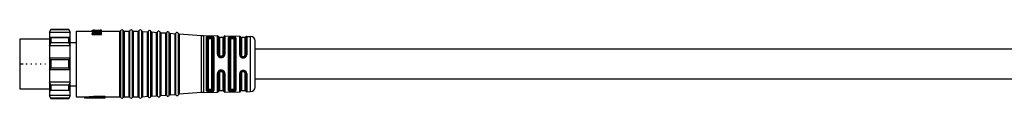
# Model space of a CAD drawing. Header units: millimetres. Extents: x -719 to 2929, y 432 to 794.
# Tile 2 of 15: x -523 to -309, y 439 to 454. Entities that reach past the tile are written whole.
import ezdxf

# ---------------------------------------------------------------- set-up
doc = ezdxf.new("R2010")
doc.units = ezdxf.units.MM

# ---------------------------------------------------------------- blocks, each defined once
blk = doc.blocks.new('Drawing View3')
at = {"color": 7, "linetype": 'Continuous', "lineweight": 25}
for p, q in [((-44.5, 10.75), (-44.8, 10.25)), ((-40.6, 10.75), (-44.5, 10.75)), ((-44.5, 10.75), (-44.5, 10.69)), ((-40.3, 10.25), (-40.6, 10.75)), ((-40.6, 10.69), (-40.6, 10.75)), ((-44.8, 8.65), (-51.3, 8.65)), ((-51.3, 8.65), (-51.3, 3.25)), ((-44.8, 10.14), (-44.5, 10.69)), ((-44.8, 10.25), (-44.8, 10.14)), ((-40.3, 10.14), (-44.8, 10.14)), ((-44.8, 10.14), (-44.8, 9)), ((-44.5, 8.99), (-44.8, 9)), ((-44.8, 9), (-44.8, 7.24)), ((-40.3, 9), (-44.8, 9)), ((-40.6, 10.69), (-44.5, 10.69)), ((-44.5, 8.99), (-44.5, 8.55)), ((-40.6, 8.99), (-44.5, 8.99)), ((-40.6, 10.69), (-40.3, 10.14)), ((-40.3, 9), (-40.6, 8.99)), ((-40.6, 8.55), (-40.6, 8.99)), ((-40.3, 10.14), (-40.3, 10.25)), ((-40.3, 9), (-40.3, 10.14)), ((-40.3, 7.24), (-40.3, 9)), ((-39, 10.4), (-39, -3.9)), ((-39, 10.4), (-35.5, 10.4)), ((-35.5, 10.6), (-33.5, 10.6)), ((-35.5, 10.6), (-35.5, 10.58)), ((-35.5, 10.52), (-35.5, 10.58)), ((-35.5, 10.52), (-35.5, 10.45)), ((-35.5, 10.52), (-33.5, 10.52)), ((-35.5, 10.25), (-35.5, 10.45)), ((-35.5, 10.08), (-35.5, 9.91)), ((-33.5, 9.91), (-35.5, 9.91)), ((-35.5, 9.69), (-35.5, 9.91)), ((-35.5, 9.69), (-33.5, 9.69)), ((-35.2, 10.6), (-35.2, 10.6)), ((-35.2, 10.52), (-35.2, 10.56)), ((-34.86, 10.56), (-35.2, 10.56)), ((-33.5, 10.58), (-35.16, 10.58)), ((-33.5, 10.47), (-35.07, 10.47)), ((-35.07, 10.02), (-33.5, 10.02)), ((-35.03, 10.6), (-35.03, 10.6)), ((-34.86, 10.52), (-34.86, 10.56)), ((-33.71, 10.6), (-33.76, 10.6)), ((-33.5, 10.6), (-33.71, 10.6)), ((-33.71, 10.6), (-33.71, 10.6)), ((-33.55, 10.02), (-33.5, 10.03)), ((-33.5, 10.58), (-33.5, 10.6)), ((-33.5, 10.6), (-33.5, 10.6)), ((-33.5, 10.52), (-33.5, 10.58)), ((-33.5, 10.47), (-33.5, 10.52)), ((-33.5, 10.34), (-33.5, 10.47)), ((-33.5, 10.4), (-29.46, 10.4)), ((-33.5, 10.24), (-33.5, 10.34)), ((-33.5, 10.03), (-33.5, 10.24)), ((-33.5, 9.91), (-33.5, 10.02)), ((-33.5, 9.69), (-33.5, 9.91)), ((-29.46, -3.9), (-29.46, 10.4)), ((-29.27, -4.02), (-29.27, 10.52)), ((-28.73, -4.02), (-28.73, 10.52)), ((-28.54, 10.4), (-28.54, -3.9)), ((-28.54, 10.4), (-27.46, 10.4)), ((-27.46, -3.9), (-27.46, 10.4)), ((-27.27, -4.02), (-27.27, 10.52)), ((-26.73, -4.02), (-26.73, 10.52)), ((-26.54, 10.4), (-26.54, -3.9)), ((-26.54, 10.4), (-25.46, 10.4)), ((-25.46, -3.9), (-25.46, 10.4)), ((-25.27, -4.02), (-25.27, 10.52)), ((-24.72, -4), (-24.72, 10.5)), ((-24.54, 10.37), (-24.54, -3.87)), ((-24.54, 10.37), (-23.46, 10.29)), ((-23.46, -3.79), (-23.46, 10.29)), ((-23.27, -3.9), (-23.27, 10.4)), ((-22.72, -3.86), (-22.72, 10.36)), ((-22.54, 10.23), (-22.54, -3.72)), ((-22.54, 10.23), (-21.46, 10.15)), ((-21.46, -3.65), (-21.46, 10.15)), ((-21.27, -3.75), (-21.27, 10.25)), ((-20.72, -3.71), (-20.72, 10.22)), ((-20.54, 10.08), (-20.54, -3.58)), ((-20.54, 10.08), (-19.46, 10.01)), ((-19.46, -3.5), (-19.46, 10.01)), ((-19.27, -3.61), (-19.27, 10.11)), ((-18.72, -3.57), (-18.72, 10.07)), ((-18.54, 9.94), (-18.54, -3.44)), ((-18.54, 9.94), (-17.46, 9.86)), ((-17.46, -3.36), (-17.46, 9.86)), ((-17.27, -3.47), (-17.27, 9.97)), ((-16.72, -3.43), (-16.72, 9.93)), ((-16.54, 9.8), (-16.54, -3.3)), ((-16.54, 9.8), (-11.72, 9.45)), ((-11.72, -2.95), (-11.72, 9.45)), ((-11.28, 9.44), (-11.28, -2.93)), ((-11.28, 9.44), (-8.19, 9.38)), ((-10.58, 9.12), (-10.6, 9.07)), ((-10.6, -2.57), (-10.6, 9.07)), ((-10.4, 8.89), (-10.39, 8.93)), ((-10.4, 8.89), (-10.4, -2.39)), ((-10.2, 8.72), (-10.2, -2.22)), ((-9.9, 9), (-9.9, 9.07)), ((-9.7, 9.07), (-9.9, 9.07)), ((-9.9, 9), (-9.7, 9)), ((-9.9, 8.81), (-9.7, 8.81)), ((-9.7, 9.07), (-9.7, 9)), ((-9.4, -2.22), (-9.4, 8.72)), ((-9.2, -2.38), (-9.2, 8.88)), ((-9, 9.05), (-9, -2.55)), ((-8.19, 5.37), (-8.19, 9.38)), ((-8, 5.31), (-8, 9.22)), ((-7, 9.05), (-7.8, 9.05)), ((-7.8, 9.05), (-7.8, 5.25)), ((-7, 5.25), (-7, 9.05)), ((-6.81, 9.2), (-6.81, 5.31)), ((-6.61, 9.36), (-6.61, 5.36)), ((-6.61, 9.36), (-3.37, 9.31)), ((-5.78, -2.5), (-5.78, 9)), ((-5.59, 8.86), (-5.59, -2.36)), ((-5.4, 8.72), (-5.4, -2.22)), ((-4.9, 9.18), (-5.1, 9.18)), ((-4.9, 8.99), (-5.1, 9)), ((-5.1, 8.81), (-4.9, 8.81)), ((-4.6, -2.22), (-4.6, 8.72)), ((-4.41, -2.35), (-4.41, 8.85)), ((-4.22, 8.97), (-4.22, -2.47)), ((-3.37, 5.27), (-3.37, 9.31)), ((-3.19, 5.23), (-3.19, 9.18)), ((-2.2, 9.05), (-3, 9.05)), ((-3, 9.05), (-3, 5.18)), ((-2.2, 5.18), (-2.2, 9.05)), ((-2.02, 9.17), (-2.02, 5.22)), ((-1.83, 9.28), (-1.83, 5.26)), ((-1.83, 9.28), (-0.98, 9.27)), ((-0.98, 9.26), (-0.98, 9.27)), ((-0.98, -2.77), (-0.98, 9.26)), ((-44.8, 7.24), (-44.5, 7.86)), ((-40.3, 7.24), (-44.8, 7.24)), ((-44.8, 7.24), (-44.8, 4.5)), ((-44.5, 8.55), (-44.5, 7.86)), ((-40.6, 7.86), (-44.5, 7.86)), ((-40.6, 7.86), (-40.6, 8.55)), ((-40.6, 7.86), (-40.3, 7.24)), ((-40.3, 7.97), (-39, 7.97)), ((-40.3, 4.5), (-40.3, 7.24)), ((0, -1.77), (0, 8.27)), ((212.95, 6.5), (0, 6.5)), ((-44.8, 4.5), (-44.8, 3.25)), ((-44.5, 4.18), (-44.8, 4.5)), ((-40.3, 4.5), (-44.8, 4.5)), ((-40.3, 4.5), (-40.6, 4.18)), ((-40.3, 3.25), (-40.3, 4.5)), ((-7.93, 5.05), (-7.95, 5.11)), ((-7.91, 5.04), (-7.93, 5.05)), ((-7.3, 4.96), (-7.5, 4.96)), ((-7.5, 4.82), (-7.3, 4.82)), ((-6.99, 4.93), (-6.96, 4.95)), ((-6.97, 4.94), (-6.98, 4.94)), ((-6.9, 5.02), (-6.97, 4.93)), ((-2.7, 4.75), (-2.7, 4.89)), ((-2.7, 4.89), (-2.5, 4.89)), ((-2.7, 4.75), (-2.5, 4.75)), ((-2.7, 4.6), (-2.5, 4.6)), ((-2.5, 4.75), (-2.5, 4.89)), ((-51.3, 3.25), (-51.3, -2.15)), ((-50.54, 3.25), (-51.3, 3.25)), ((-49.65, 3.25), (-49.95, 3.25)), ((-48.65, 3.25), (-48.84, 3.25)), ((-47.65, 3.25), (-47.84, 3.25)), ((-46.65, 3.25), (-46.84, 3.25)), ((-45.65, 3.25), (-45.84, 3.25)), ((-44.8, 3.25), (-44.8, 2)), ((-44.8, 2), (-44.5, 2.32)), ((-44.5, 4.18), (-44.5, 3.25)), ((-40.6, 4.18), (-44.5, 4.18)), ((-44.5, 3.25), (-44.5, 2.32)), ((-40.6, 2.32), (-44.5, 2.32)), ((-40.6, 3.25), (-40.6, 4.18)), ((-40.6, 2.32), (-40.6, 3.25)), ((-40.6, 2.32), (-40.3, 2)), ((-40.3, 2), (-40.3, 3.25)), ((-40.3, 2), (-44.8, 2)), ((-44.8, 2), (-44.8, -0.74)), ((-40.3, -0.74), (-40.3, 2)), ((-8.19, -2.88), (-8.19, 1.21)), ((-8, -2.72), (-8, 1.26)), ((-7.95, 1.47), (-7.92, 1.54)), ((-7.9, 1.55), (-7.92, 1.54)), ((-7.82, 1.63), (-7.86, 1.6)), ((-7.8, 1.32), (-7.8, -2.55)), ((-7.3, 1.75), (-7.5, 1.75)), ((-7.5, 1.61), (-7.3, 1.61)), ((-7.01, 1.66), (-6.99, 1.66)), ((-7.01, 1.66), (-6.98, 1.63)), ((-7, -2.55), (-7, 1.32)), ((-6.99, 1.66), (-6.91, 1.57)), ((-6.81, 1.27), (-6.81, -2.7)), ((-6.61, 1.21), (-6.61, -2.86)), ((-3.37, -2.81), (-3.37, 1.16)), ((-3.19, -2.68), (-3.19, 1.2)), ((-3, 1.25), (-3, -2.55)), ((-2.5, 1.83), (-2.7, 1.83)), ((-2.5, 1.68), (-2.7, 1.68)), ((-2.7, 1.68), (-2.7, 1.54)), ((-2.5, 1.54), (-2.7, 1.54)), ((-2.5, 1.68), (-2.5, 1.54)), ((-2.2, -2.55), (-2.2, 1.25)), ((-2.02, 1.21), (-2.02, -2.66)), ((-1.83, 1.17), (-1.83, -2.78)), ((0, 0), (212.95, 0)), ((-40.3, -0.74), (-44.8, -0.74)), ((-44.5, -1.36), (-44.8, -0.74)), ((-44.8, -0.74), (-44.8, -2.5)), ((-40.6, -1.36), (-44.5, -1.36)), ((-44.5, -1.36), (-44.5, -2.05)), ((-44.5, -2.05), (-44.5, -2.49)), ((-40.3, -0.74), (-40.6, -1.36)), ((-40.6, -2.05), (-40.6, -1.36)), ((-40.6, -2.49), (-40.6, -2.05)), ((-40.3, -2.5), (-40.3, -0.74)), ((-40.3, -1.48), (-39, -1.48)), ((-51.3, -2.15), (-44.8, -2.15)), ((-44.8, -2.5), (-44.5, -2.49)), ((-40.3, -2.5), (-44.8, -2.5)), ((-44.8, -2.5), (-44.8, -3.64)), ((-40.3, -3.64), (-44.8, -3.64)), ((-44.5, -4.19), (-44.8, -3.64)), ((-44.8, -3.64), (-44.8, -3.75)), ((-44.8, -3.75), (-44.5, -4.25)), ((-40.6, -2.49), (-44.5, -2.49)), ((-40.6, -4.19), (-44.5, -4.19)), ((-44.5, -4.19), (-44.5, -4.25)), ((-44.5, -4.25), (-40.6, -4.25)), ((-40.6, -2.49), (-40.3, -2.5)), ((-40.3, -3.64), (-40.6, -4.19)), ((-40.6, -4.25), (-40.3, -3.75)), ((-40.6, -4.25), (-40.6, -4.19)), ((-40.3, -3.64), (-40.3, -2.5)), ((-40.3, -3.75), (-40.3, -3.64)), ((-39, -3.9), (-37.2, -3.9)), ((-37.2, -3.9), (-35.2, -3.74)), ((-37.2, -3.9), (-37.2, -4.1)), ((-37.2, -4.1), (-35.2, -3.95)), ((-37.2, -4.1), (-32.7, -4.1)), ((-35.2, -3.74), (-35.2, -3.95)), ((-32.7, -3.84), (-35.2, -3.84)), ((-35.2, -4.04), (-35.2, -3.95)), ((-35.2, -4.04), (-32.7, -4.04)), ((-32.7, -3.84), (-32.7, -4.04)), ((-32.7, -3.9), (-31.07, -3.9)), ((-32.7, -4.1), (-32.7, -4.04)), ((-31.07, -3.9), (-30.84, -3.9)), ((-30.84, -3.9), (-29.46, -3.9)), ((-29.46, -3.9), (-29.46, -3.9)), ((-28.73, -4.02), (-28.73, -4.02)), ((-28.54, -3.9), (-28.54, -3.9)), ((-28.54, -3.9), (-27.46, -3.9)), ((-27.46, -3.9), (-27.46, -3.9)), ((-26.73, -4.02), (-26.73, -4.02)), ((-26.54, -3.9), (-26.54, -3.9)), ((-26.54, -3.9), (-25.46, -3.9)), ((-25.46, -3.9), (-25.46, -3.9)), ((-24.72, -4), (-24.72, -4)), ((-24.54, -3.87), (-23.46, -3.79)), ((-24.54, -3.87), (-24.54, -3.87)), ((-23.46, -3.79), (-23.46, -3.79)), ((-22.72, -3.86), (-22.72, -3.86)), ((-22.54, -3.73), (-21.46, -3.65)), ((-22.54, -3.72), (-22.54, -3.73)), ((-21.46, -3.65), (-21.46, -3.65)), ((-20.72, -3.72), (-20.72, -3.71)), ((-20.54, -3.58), (-19.46, -3.51)), ((-20.54, -3.58), (-20.54, -3.58)), ((-19.46, -3.51), (-19.46, -3.5)), ((-18.72, -3.57), (-18.72, -3.57)), ((-18.54, -3.44), (-17.46, -3.36)), ((-18.54, -3.44), (-18.54, -3.44)), ((-17.46, -3.36), (-17.46, -3.36)), ((-16.72, -3.43), (-16.72, -3.43)), ((-11.72, -2.95), (-16.54, -3.3)), ((-16.54, -3.3), (-16.54, -3.3)), ((-11.72, -2.95), (-11.72, -2.95)), ((-11.28, -2.94), (-8.19, -2.88)), ((-11.28, -2.93), (-11.28, -2.94)), ((-10.6, -2.57), (-10.58, -2.62)), ((-10.39, -2.43), (-10.4, -2.39)), ((-9.7, -2.31), (-9.9, -2.31)), ((-9.9, -2.57), (-9.9, -2.5)), ((-9.7, -2.5), (-9.9, -2.5)), ((-9.9, -2.57), (-9.7, -2.57)), ((-9.7, -2.5), (-9.7, -2.57)), ((-7.8, -2.55), (-7, -2.55)), ((-6.61, -2.86), (-3.37, -2.81)), ((-6.61, -2.86), (-6.61, -2.86)), ((-4.9, -2.31), (-5.1, -2.31)), ((-5.1, -2.5), (-4.9, -2.49)), ((-5.1, -2.68), (-4.9, -2.68)), ((-3, -2.55), (-2.2, -2.55)), ((-2.02, -2.66), (-2.02, -2.67)), ((-1.83, -2.78), (-0.98, -2.77)), ((-1.83, -2.78), (-1.83, -2.78))]:
    blk.add_line(p, q, dxfattribs=at)
at = {"color": 7, "linetype": 'Continuous', "lineweight": 25, "flags": 128}
for points in [[(-9.7, 9.26), (-9.81, 9.26), (-9.9, 9.26)], [(-7.5, 4.67), (-7.38, 4.67), (-7.3, 4.67)], [(-7.3, 1.91), (-7.41, 1.91), (-7.5, 1.91)], [(-9.9, -2.76), (-9.78, -2.76), (-9.7, -2.76)]]:
    blk.add_lwpolyline(points, dxfattribs=at)
at = {"color": 7, "linetype": 'Continuous', "lineweight": 25}
for centre, radius, start, end in [((-29.46, 10.6), 0.2, 270, 336.4218), ((-29, 10.4), 0.3, 90, 156.4218), ((-29, 10.4), 0.3, 23.5782, 90), ((-28.54, 10.6), 0.2, 203.5782, 270), ((-27.46, 10.6), 0.2, 270, 336.4218), ((-27, 10.4), 0.3, 90, 156.4218), ((-27, 10.4), 0.3, 23.5782, 90), ((-26.54, 10.6), 0.2, 203.5782, 270), ((-25.46, 10.6), 0.2, 270, 336.4218), ((-25, 10.4), 0.3, 90, 156.4218), ((-25, 10.4), 0.3, 19.5063, 90), ((-24.53, 10.57), 0.2, 199.5063, 265.9282), ((-23.44, 10.49), 0.2, 265.9282, 270), ((-23.44, 10.49), 0.2, 270, 332.35), ((-23, 10.26), 0.3, 90, 152.35), ((-23, 10.26), 0.3, 19.5063, 90), ((-22.53, 10.42), 0.2, 199.5063, 265.9282), ((-21.44, 10.35), 0.2, 265.9282, 270), ((-21.44, 10.35), 0.2, 270, 332.35), ((-21, 10.12), 0.3, 90, 152.35), ((-21, 10.12), 0.3, 19.5063, 90), ((-20.53, 10.28), 0.2, 199.5063, 265.9282), ((-19.44, 10.2), 0.2, 265.9282, 270), ((-19.44, 10.2), 0.2, 270, 332.35), ((-19, 9.97), 0.3, 90, 152.35), ((-19, 9.97), 0.3, 19.5063, 90), ((-18.53, 10.14), 0.2, 199.5063, 265.9282), ((-17.44, 10.06), 0.2, 265.9282, 270), ((-17.44, 10.06), 0.2, 270, 332.35), ((-17, 9.83), 0.3, 90, 152.35), ((-17, 9.83), 0.3, 19.5063, 90), ((-16.53, 10), 0.2, 199.5063, 265.9282), ((-11.15, 17.43), 8, 265.9282, 269.0586), ((-8.19, 9.18), 0.2, 9.4055, 89.0586), ((-7.8, 9.25), 0.2, 189.4055, 270), ((-7, 9.25), 0.2, 270, 346.7915), ((-6.61, 9.16), 0.2, 89.0586, 166.7915), ((-3.37, 9.11), 0.2, 21.1924, 89.0586), ((-3, 9.25), 0.2, 201.1924, 270), ((-2.2, 9.25), 0.2, 270, 334.8768), ((-1.84, 9.08), 0.2, 89.0586, 154.8768), ((-1, 8.27), 1, 0, 89.0586), ((-1, -1.77), 1, 270.9414, 0), ((-29.46, -4.1), 0.2, 23.5782, 90), ((-29, -3.9), 0.3, 203.5782, 270), ((-29, -3.9), 0.3, 270, 336.4218), ((-28.54, -4.1), 0.2, 90, 156.4218), ((-27.46, -4.1), 0.2, 23.5782, 90), ((-27, -3.9), 0.3, 203.5782, 270), ((-27, -3.9), 0.3, 270, 336.4218), ((-26.54, -4.1), 0.2, 90, 156.4218), ((-25.46, -4.1), 0.2, 23.5782, 90), ((-25, -3.9), 0.3, 203.5782, 270), ((-25, -3.9), 0.3, 270, 340.4937), ((-24.53, -4.07), 0.2, 94.0718, 160.4937), ((-23.44, -3.99), 0.2, 90, 94.0718), ((-23.44, -3.99), 0.2, 27.65, 90), ((-23, -3.76), 0.3, 207.65, 270), ((-23, -3.76), 0.3, 270, 340.4937), ((-22.53, -3.92), 0.2, 94.0718, 160.4937), ((-21.44, -3.85), 0.2, 90, 94.0718), ((-21.44, -3.85), 0.2, 27.65, 90), ((-21, -3.62), 0.3, 207.65, 270), ((-21, -3.62), 0.3, 270, 340.4937), ((-20.53, -3.78), 0.2, 94.0718, 160.4937), ((-19.44, -3.7), 0.2, 90, 94.0718), ((-19.44, -3.7), 0.2, 27.65, 90), ((-19, -3.47), 0.3, 207.65, 270), ((-19, -3.47), 0.3, 270, 340.4937), ((-18.53, -3.64), 0.2, 94.0718, 160.4937), ((-17.44, -3.56), 0.2, 90, 94.0718), ((-17.44, -3.56), 0.2, 27.65, 90), ((-17, -3.33), 0.3, 207.65, 270), ((-17, -3.33), 0.3, 270, 340.4937), ((-16.53, -3.5), 0.2, 94.0718, 160.4937), ((-11.15, -10.93), 8, 90.9414, 94.0718), ((-8.19, -2.68), 0.2, 270.9414, 350.5945), ((-7.8, -2.75), 0.2, 90, 170.5945), ((-7, -2.75), 0.2, 13.2085, 90), ((-6.61, -2.66), 0.2, 193.2085, 270.9414), ((-3.37, -2.61), 0.2, 270.9414, 338.8076), ((-3, -2.75), 0.2, 90, 158.8076), ((-2.2, -2.75), 0.2, 25.1232, 90), ((-1.84, -2.58), 0.2, 205.1232, 270.9414)]:
    blk.add_arc(centre, radius, start, end, dxfattribs=at)
for points, knots in [([(-35.2, 10.56), (-35.26, 10.56), (-35.36, 10.57), (-35.46, 10.58), (-35.5, 10.58)], [0, 0, 0, 0, 0.559998, 1, 1, 1, 1]), ([(-33.71, 10.29), (-34.05, 10.33), (-34.64, 10.39), (-35.24, 10.43), (-35.5, 10.45)], [0, 0, 0, 0, 0.559996, 1, 1, 1, 1]), ([(-35.5, 10.08), (-35.17, 10.12), (-34.57, 10.2), (-33.98, 10.27), (-33.71, 10.29)], [0, 0, 0, 0, 0.559995, 1, 1, 1, 1]), ([(-34.69, 10.18), (-34.7, 10.18), (-34.97, 10.21), (-35.24, 10.23), (-35.5, 10.25)], [0, 0, 0, 0, 0.02427, 1, 1, 1, 1]), ([(-35.03, 10.6), (-35.06, 10.6), (-35.12, 10.6), (-35.18, 10.6), (-35.2, 10.6)], [0, 0, 0, 0, 0.56, 1, 1, 1, 1]), ([(-34.86, 10.56), (-34.92, 10.56), (-35.02, 10.57), (-35.12, 10.58), (-35.16, 10.58)], [0, 0, 0, 0, 0.559998, 1, 1, 1, 1]), ([(-33.5, 10.34), (-33.79, 10.37), (-34.32, 10.42), (-34.84, 10.46), (-35.07, 10.47)], [0, 0, 0, 0, 0.559996, 1, 1, 1, 1]), ([(-35.07, 10.02), (-34.78, 10.07), (-34.26, 10.15), (-33.73, 10.21), (-33.5, 10.24)], [0, 0, 0, 0, 0.5599951, 1, 1, 1, 1]), ([(-9.9, 9.26), (-9.98, 9.26), (-10.13, 9.26), (-10.34, 9.24), (-10.51, 9.19), (-10.56, 9.14), (-10.58, 9.12)], [0, 0, 0, 0, 0.241569, 0.481567, 0.731543, 1, 1, 1, 1]), ([(-10.39, 8.93), (-10.39, 8.95), (-10.4, 9), (-10.45, 9.06), (-10.51, 9.11), (-10.56, 9.11), (-10.58, 9.12)], [0, 0, 0, 0, 0.241112, 0.499995, 0.758881, 1, 1, 1, 1]), ([(-10.39, 8.93), (-10.37, 8.95), (-10.34, 9), (-10.23, 9.04), (-10.08, 9.07), (-9.96, 9.07), (-9.9, 9.07)], [0, 0, 0, 0, 0.2590408, 0.5026657, 0.7495689, 1, 1, 1, 1]), ([(-10.39, 8.93), (-10.37, 8.94), (-10.34, 8.96), (-10.22, 8.99), (-10.07, 9), (-9.96, 9), (-9.9, 9)], [0, 0, 0, 0, 0.264662, 0.51369, 0.753717, 1, 1, 1, 1]), ([(-10.2, 8.72), (-10.19, 8.73), (-10.18, 8.76), (-10.1, 8.79), (-10, 8.81), (-9.93, 8.81), (-9.9, 8.81)], [0, 0, 0, 0, 0.285261, 0.56524, 0.782325, 1, 1, 1, 1]), ([(-9.06, 9.14), (-9.1, 9.16), (-9.16, 9.2), (-9.32, 9.23), (-9.5, 9.25), (-9.63, 9.26), (-9.7, 9.26)], [0, 0, 0, 0, 0.264792, 0.517104, 0.760516, 1, 1, 1, 1]), ([(-9.7, 9.07), (-9.65, 9.06), (-9.56, 9.06), (-9.43, 9.04), (-9.32, 9), (-9.27, 8.97), (-9.25, 8.95)], [0, 0, 0, 0, 0.245905, 0.493255, 0.743998, 1, 1, 1, 1]), ([(-9.7, 9), (-9.65, 9), (-9.56, 9), (-9.43, 8.99), (-9.32, 8.97), (-9.27, 8.96), (-9.25, 8.95)], [0, 0, 0, 0, 0.242551, 0.489727, 0.742047, 1, 1, 1, 1]), ([(-9.7, 8.81), (-9.66, 8.81), (-9.57, 8.81), (-9.47, 8.78), (-9.41, 8.75), (-9.4, 8.73), (-9.4, 8.72)], [0, 0, 0, 0, 0.276915, 0.553061, 0.773142, 1, 1, 1, 1]), ([(-9.25, 8.95), (-9.24, 8.97), (-9.23, 9.02), (-9.19, 9.08), (-9.13, 9.13), (-9.09, 9.14), (-9.06, 9.14)], [0, 0, 0, 0, 0.241446, 0.500003, 0.758559, 1, 1, 1, 1]), ([(-9.25, 8.95), (-9.23, 8.94), (-9.21, 8.92), (-9.2, 8.89), (-9.2, 8.88)], [0, 0, 0, 0, 0.499485, 1, 1, 1, 1]), ([(-9, 9.05), (-9, 9.07), (-9.01, 9.1), (-9.05, 9.13), (-9.06, 9.14)], [0, 0, 0, 0, 0.552005, 1, 1, 1, 1]), ([(-5.1, 9.18), (-5.2, 9.18), (-5.4, 9.18), (-5.62, 9.14), (-5.76, 9.08), (-5.77, 9.02), (-5.78, 9)], [0, 0, 0, 0, 0.267548, 0.5453, 0.771617, 1, 1, 1, 1]), ([(-5.59, 8.86), (-5.59, 8.88), (-5.57, 8.92), (-5.46, 8.97), (-5.32, 8.99), (-5.2, 9), (-5.13, 9), (-5.1, 9)], [0, 0, 0, 0, 0.251131, 0.500892, 0.749986, 0.87511, 1, 1, 1, 1]), ([(-5.4, 8.72), (-5.39, 8.73), (-5.38, 8.76), (-5.3, 8.79), (-5.2, 8.81), (-5.13, 8.81), (-5.1, 8.81)], [0, 0, 0, 0, 0.285261, 0.56524, 0.782325, 1, 1, 1, 1]), ([(-5.1, 9.18), (-5.1, 9.18), (-5.1, 9.16), (-5.1, 9.12), (-5.1, 9.06), (-5.1, 9.02), (-5.1, 9)], [0, 0, 0, 0, 0.251426, 0.499997, 0.748572, 1, 1, 1, 1]), ([(-4.22, 8.97), (-4.23, 9), (-4.25, 9.06), (-4.41, 9.13), (-4.63, 9.17), (-4.81, 9.18), (-4.9, 9.18)], [0, 0, 0, 0, 0.254619, 0.514225, 0.762311, 1, 1, 1, 1]), ([(-4.9, 9.18), (-4.9, 9.17), (-4.9, 9.16), (-4.9, 9.12), (-4.9, 9.06), (-4.9, 9.02), (-4.9, 8.99)], [0, 0, 0, 0, 0.243205, 0.499868, 0.756602, 1, 1, 1, 1]), ([(-4.9, 8.99), (-4.87, 8.99), (-4.8, 8.99), (-4.68, 8.98), (-4.54, 8.96), (-4.43, 8.91), (-4.42, 8.87), (-4.41, 8.85)], [0, 0, 0, 0, 0.124787, 0.249886, 0.499149, 0.749117, 1, 1, 1, 1]), ([(-4.9, 8.81), (-4.86, 8.81), (-4.77, 8.81), (-4.67, 8.78), (-4.61, 8.75), (-4.6, 8.73), (-4.6, 8.72)], [0, 0, 0, 0, 0.276915, 0.553061, 0.773141, 1, 1, 1, 1]), ([(-8.19, 5.37), (-8.19, 5.3), (-8.18, 5.17), (-8.11, 5.05), (-8.08, 4.99)], [0, 0, 0, 0, 0.497389, 1, 1, 1, 1]), ([(-7.93, 5.05), (-7.94, 5.05), (-7.97, 5.04), (-8.02, 5.02), (-8.06, 5), (-8.08, 4.99)], [0, 0, 0, 0, 0.340185, 0.680373, 1, 1, 1, 1]), ([(-8.08, 4.99), (-8.04, 4.94), (-7.97, 4.85), (-7.83, 4.75), (-7.67, 4.68), (-7.55, 4.67), (-7.5, 4.67)], [0, 0, 0, 0, 0.257138, 0.51101, 0.755862, 1, 1, 1, 1]), ([(-7.91, 5.04), (-7.94, 5.08), (-7.99, 5.17), (-7.99, 5.26), (-8, 5.31)], [0, 0, 0, 0, 0.499299, 1, 1, 1, 1]), ([(-7.5, 4.82), (-7.54, 4.82), (-7.62, 4.83), (-7.74, 4.88), (-7.84, 4.95), (-7.89, 5.01), (-7.91, 5.04)], [0, 0, 0, 0, 0.251138, 0.500284, 0.749288, 1, 1, 1, 1]), ([(-7.5, 4.96), (-7.54, 4.97), (-7.63, 4.98), (-7.73, 5.06), (-7.79, 5.15), (-7.8, 5.22), (-7.8, 5.25)], [0, 0, 0, 0, 0.275977, 0.551671, 0.772108, 1, 1, 1, 1]), ([(-7.7, 4.87), (-7.67, 4.86), (-7.6, 4.83), (-7.53, 4.83), (-7.5, 4.83)], [0, 0, 0, 0, 0.449854, 1, 1, 1, 1]), ([(-7, 5.25), (-7.01, 5.21), (-7.02, 5.13), (-7.1, 5.03), (-7.2, 4.97), (-7.27, 4.97), (-7.3, 4.96)], [0, 0, 0, 0, 0.286333, 0.566645, 0.783294, 1, 1, 1, 1]), ([(-6.98, 4.94), (-7.03, 4.9), (-7.12, 4.84), (-7.24, 4.83), (-7.3, 4.82)], [0, 0, 0, 0, 0.501701, 1, 1, 1, 1]), ([(-7.3, 4.83), (-7.27, 4.83), (-7.21, 4.83), (-7.11, 4.86), (-7.04, 4.89), (-7, 4.92), (-6.99, 4.93)], [0, 0, 0, 0, 0.287444, 0.579371, 0.874244, 1, 1, 1, 1]), ([(-7.3, 4.67), (-7.22, 4.68), (-7.05, 4.69), (-6.92, 4.79), (-6.85, 4.83)], [0, 0, 0, 0, 0.493234, 1, 1, 1, 1]), ([(-6.85, 4.83), (-6.87, 4.85), (-6.9, 4.88), (-6.94, 4.92), (-6.96, 4.93), (-6.97, 4.94)], [0, 0, 0, 0, 0.319975, 0.659989, 1, 1, 1, 1]), ([(-6.81, 5.31), (-6.81, 5.27), (-6.81, 5.2), (-6.85, 5.1), (-6.9, 5.02), (-6.94, 4.97), (-6.96, 4.96)], [0, 0, 0, 0, 0.2679152, 0.5348118, 0.800946, 1, 1, 1, 1]), ([(-6.85, 4.83), (-6.82, 4.87), (-6.75, 4.94), (-6.67, 5.06), (-6.62, 5.21), (-6.61, 5.31), (-6.61, 5.36)], [0, 0, 0, 0, 0.239755, 0.482391, 0.733795, 1, 1, 1, 1]), ([(-3.37, 5.27), (-3.36, 5.18), (-3.35, 5.05), (-3.26, 4.9), (-3.17, 4.79), (-3.06, 4.7), (-2.91, 4.62), (-2.78, 4.61), (-2.7, 4.6)], [0, 0, 0, 0, 0.249026, 0.378368, 0.510999, 0.642887, 0.770292, 1, 1, 1, 1]), ([(-2.7, 4.75), (-2.73, 4.75), (-2.8, 4.76), (-2.92, 4.8), (-3.05, 4.88), (-3.17, 5.04), (-3.18, 5.16), (-3.19, 5.23)], [0, 0, 0, 0, 0.125096, 0.250079, 0.499189, 0.749161, 1, 1, 1, 1]), ([(-3, 5.18), (-3, 5.15), (-2.99, 5.07), (-2.92, 4.97), (-2.82, 4.91), (-2.74, 4.9), (-2.7, 4.89)], [0, 0, 0, 0, 0.25191, 0.506201, 0.756885, 1, 1, 1, 1]), ([(-2.7, 4.75), (-2.7, 4.75), (-2.7, 4.74), (-2.7, 4.7), (-2.7, 4.66), (-2.7, 4.62), (-2.7, 4.6)], [0, 0, 0, 0, 0.251175, 0.5, 0.748825, 1, 1, 1, 1]), ([(-2.5, 4.6), (-2.41, 4.61), (-2.24, 4.63), (-2.02, 4.78), (-1.86, 5), (-1.84, 5.17), (-1.83, 5.26)], [0, 0, 0, 0, 0.239775, 0.487318, 0.742237, 1, 1, 1, 1]), ([(-2.02, 5.22), (-2.03, 5.16), (-2.04, 5.04), (-2.15, 4.88), (-2.31, 4.77), (-2.44, 4.76), (-2.5, 4.75)], [0, 0, 0, 0, 0.251722, 0.502052, 0.751355, 1, 1, 1, 1]), ([(-2.5, 4.89), (-2.46, 4.9), (-2.38, 4.91), (-2.28, 4.97), (-2.21, 5.07), (-2.2, 5.15), (-2.2, 5.18)], [0, 0, 0, 0, 0.244541, 0.494439, 0.747625, 1, 1, 1, 1]), ([(-2.5, 4.75), (-2.5, 4.75), (-2.5, 4.74), (-2.5, 4.7), (-2.5, 4.66), (-2.5, 4.62), (-2.5, 4.6)], [0, 0, 0, 0, 0.244354, 0.500002, 0.755648, 1, 1, 1, 1]), ([(-8.06, 1.61), (-8.1, 1.54), (-8.18, 1.41), (-8.19, 1.27), (-8.19, 1.21)], [0, 0, 0, 0, 0.543505, 1, 1, 1, 1]), ([(-7.5, 1.91), (-7.55, 1.9), (-7.66, 1.89), (-7.82, 1.83), (-7.96, 1.74), (-8.03, 1.65), (-8.06, 1.61)], [0, 0, 0, 0, 0.24505, 0.490242, 0.743735, 1, 1, 1, 1]), ([(-7.92, 1.54), (-7.93, 1.54), (-7.95, 1.55), (-8.01, 1.57), (-8.04, 1.6), (-8.06, 1.61)], [0, 0, 0, 0, 0.340198, 0.680395, 1, 1, 1, 1]), ([(-8, 1.26), (-7.99, 1.31), (-7.98, 1.41), (-7.93, 1.5), (-7.9, 1.55)], [0, 0, 0, 0, 0.50105, 1, 1, 1, 1]), ([(-7.9, 1.55), (-7.88, 1.57), (-7.83, 1.63), (-7.73, 1.7), (-7.62, 1.74), (-7.54, 1.75), (-7.5, 1.75)], [0, 0, 0, 0, 0.248855, 0.497424, 0.747288, 1, 1, 1, 1]), ([(-7.8, 1.32), (-7.79, 1.36), (-7.78, 1.44), (-7.7, 1.54), (-7.6, 1.6), (-7.53, 1.6), (-7.5, 1.61)], [0, 0, 0, 0, 0.285261, 0.56524, 0.782325, 1, 1, 1, 1]), ([(-7.5, 1.74), (-7.53, 1.74), (-7.61, 1.74), (-7.68, 1.71), (-7.71, 1.7)], [0, 0, 0, 0, 0.5175422, 1, 1, 1, 1]), ([(-6.89, 1.77), (-6.95, 1.81), (-7.07, 1.89), (-7.22, 1.9), (-7.3, 1.91)], [0, 0, 0, 0, 0.505591, 1, 1, 1, 1]), ([(-7.3, 1.75), (-7.25, 1.75), (-7.14, 1.74), (-7.05, 1.68), (-7.01, 1.66)], [0, 0, 0, 0, 0.499498, 1, 1, 1, 1]), ([(-7.01, 1.66), (-7.02, 1.66), (-7.05, 1.69), (-7.12, 1.72), (-7.21, 1.74), (-7.27, 1.74), (-7.3, 1.74)], [0, 0, 0, 0, 0.079641, 0.390088, 0.697367, 1, 1, 1, 1]), ([(-7.3, 1.61), (-7.26, 1.6), (-7.17, 1.59), (-7.07, 1.51), (-7.01, 1.42), (-7, 1.35), (-7, 1.32)], [0, 0, 0, 0, 0.276915, 0.553061, 0.773141, 1, 1, 1, 1]), ([(-6.99, 1.66), (-6.98, 1.66), (-6.97, 1.68), (-6.93, 1.72), (-6.9, 1.75), (-6.89, 1.77)], [0, 0, 0, 0, 0.34004, 0.68008, 1, 1, 1, 1]), ([(-6.98, 1.63), (-6.96, 1.61), (-6.91, 1.57), (-6.85, 1.48), (-6.81, 1.38), (-6.81, 1.3), (-6.81, 1.27)], [0, 0, 0, 0, 0.173731, 0.448577, 0.724035, 1, 1, 1, 1]), ([(-6.61, 1.21), (-6.61, 1.27), (-6.62, 1.37), (-6.68, 1.52), (-6.76, 1.66), (-6.85, 1.73), (-6.89, 1.77)], [0, 0, 0, 0, 0.245969, 0.503548, 0.759319, 1, 1, 1, 1]), ([(-2.7, 1.83), (-2.78, 1.82), (-2.91, 1.8), (-3.07, 1.72), (-3.21, 1.61), (-3.34, 1.42), (-3.36, 1.25), (-3.37, 1.16)], [0, 0, 0, 0, 0.238715, 0.362443, 0.48686, 0.741684, 1, 1, 1, 1]), ([(-3.19, 1.2), (-3.18, 1.26), (-3.17, 1.39), (-3.05, 1.54), (-2.92, 1.63), (-2.8, 1.67), (-2.73, 1.67), (-2.7, 1.68)], [0, 0, 0, 0, 0.251317, 0.501216, 0.750175, 0.875047, 1, 1, 1, 1]), ([(-2.7, 1.54), (-2.74, 1.53), (-2.82, 1.52), (-2.92, 1.46), (-2.99, 1.36), (-3, 1.28), (-3, 1.25)], [0, 0, 0, 0, 0.243752, 0.493162, 0.746575, 1, 1, 1, 1]), ([(-2.7, 1.68), (-2.7, 1.68), (-2.7, 1.69), (-2.7, 1.72), (-2.7, 1.77), (-2.7, 1.81), (-2.7, 1.83)], [0, 0, 0, 0, 0.244222, 0.499941, 0.755691, 1, 1, 1, 1]), ([(-1.83, 1.17), (-1.84, 1.25), (-1.86, 1.38), (-1.94, 1.53), (-2.03, 1.64), (-2.14, 1.72), (-2.29, 1.8), (-2.42, 1.82), (-2.5, 1.83)], [0, 0, 0, 0, 0.249647, 0.378944, 0.511627, 0.643499, 0.770892, 1, 1, 1, 1]), ([(-2.5, 1.68), (-2.5, 1.68), (-2.5, 1.69), (-2.5, 1.72), (-2.5, 1.77), (-2.5, 1.81), (-2.5, 1.83)], [0, 0, 0, 0, 0.251195, 0.500058, 0.748854, 1, 1, 1, 1]), ([(-2.5, 1.68), (-2.44, 1.67), (-2.31, 1.65), (-2.15, 1.54), (-2.04, 1.39), (-2.03, 1.27), (-2.02, 1.21)], [0, 0, 0, 0, 0.248517, 0.49779, 0.748323, 1, 1, 1, 1]), ([(-2.2, 1.25), (-2.2, 1.28), (-2.21, 1.36), (-2.28, 1.46), (-2.38, 1.52), (-2.46, 1.53), (-2.5, 1.54)], [0, 0, 0, 0, 0.2528102, 0.5075185, 0.7578875, 1, 1, 1, 1]), ([(-10.39, -2.43), (-10.39, -2.45), (-10.4, -2.5), (-10.45, -2.56), (-10.51, -2.61), (-10.56, -2.61), (-10.58, -2.62)], [0, 0, 0, 0, 0.2411165, 0.5000016, 0.758886, 1, 1, 1, 1]), ([(-9.9, -2.76), (-9.98, -2.76), (-10.14, -2.76), (-10.35, -2.74), (-10.51, -2.69), (-10.56, -2.64), (-10.58, -2.62)], [0, 0, 0, 0, 0.240225, 0.486463, 0.737181, 1, 1, 1, 1]), ([(-9.9, -2.5), (-9.96, -2.5), (-10.07, -2.5), (-10.22, -2.49), (-10.34, -2.46), (-10.37, -2.44), (-10.39, -2.43)], [0, 0, 0, 0, 0.246471, 0.495117, 0.74073, 1, 1, 1, 1]), ([(-9.9, -2.57), (-9.96, -2.57), (-10.08, -2.57), (-10.23, -2.54), (-10.34, -2.5), (-10.37, -2.45), (-10.39, -2.43)], [0, 0, 0, 0, 0.250451, 0.49733, 0.740991, 1, 1, 1, 1]), ([(-9.9, -2.31), (-9.94, -2.31), (-10.03, -2.31), (-10.13, -2.28), (-10.19, -2.25), (-10.2, -2.23), (-10.2, -2.22)], [0, 0, 0, 0, 0.2769154, 0.5530612, 0.7731415, 1, 1, 1, 1]), ([(-9.4, -2.22), (-9.41, -2.23), (-9.42, -2.26), (-9.5, -2.29), (-9.6, -2.31), (-9.67, -2.31), (-9.7, -2.31)], [0, 0, 0, 0, 0.285261, 0.56524, 0.782325, 1, 1, 1, 1]), ([(-9.25, -2.45), (-9.27, -2.46), (-9.32, -2.47), (-9.43, -2.49), (-9.56, -2.5), (-9.65, -2.5), (-9.7, -2.5)], [0, 0, 0, 0, 0.258152, 0.510537, 0.757645, 1, 1, 1, 1]), ([(-9.25, -2.45), (-9.27, -2.47), (-9.32, -2.5), (-9.43, -2.54), (-9.56, -2.56), (-9.65, -2.56), (-9.7, -2.57)], [0, 0, 0, 0, 0.256025, 0.506775, 0.754118, 1, 1, 1, 1]), ([(-9.7, -2.76), (-9.63, -2.76), (-9.5, -2.75), (-9.32, -2.73), (-9.16, -2.7), (-9.1, -2.66), (-9.06, -2.64)], [0, 0, 0, 0, 0.242002, 0.485528, 0.737293, 1, 1, 1, 1]), ([(-9.2, -2.38), (-9.2, -2.39), (-9.21, -2.42), (-9.23, -2.44), (-9.25, -2.45)], [0, 0, 0, 0, 0.500875, 1, 1, 1, 1]), ([(-9.25, -2.45), (-9.24, -2.47), (-9.23, -2.52), (-9.19, -2.58), (-9.13, -2.63), (-9.09, -2.64), (-9.06, -2.64)], [0, 0, 0, 0, 0.241446, 0.500004, 0.75856, 1, 1, 1, 1]), ([(-9.06, -2.64), (-9.05, -2.63), (-9.01, -2.6), (-9, -2.56), (-9, -2.55)], [0, 0, 0, 0, 0.498598, 1, 1, 1, 1]), ([(-5.78, -2.5), (-5.77, -2.53), (-5.75, -2.59), (-5.59, -2.65), (-5.4, -2.67), (-5.23, -2.68), (-5.14, -2.68), (-5.1, -2.68)], [0, 0, 0, 0, 0.252766, 0.513057, 0.759813, 0.879584, 1, 1, 1, 1]), ([(-5.1, -2.5), (-5.13, -2.5), (-5.2, -2.5), (-5.32, -2.49), (-5.46, -2.47), (-5.57, -2.42), (-5.59, -2.38), (-5.59, -2.36)], [0, 0, 0, 0, 0.12497, 0.250195, 0.499389, 0.749273, 1, 1, 1, 1]), ([(-5.1, -2.31), (-5.14, -2.31), (-5.23, -2.31), (-5.33, -2.28), (-5.39, -2.25), (-5.4, -2.23), (-5.4, -2.22)], [0, 0, 0, 0, 0.276915, 0.553061, 0.773141, 1, 1, 1, 1]), ([(-5.1, -2.68), (-5.1, -2.68), (-5.1, -2.66), (-5.1, -2.62), (-5.1, -2.56), (-5.1, -2.52), (-5.1, -2.5)], [0, 0, 0, 0, 0.243241, 0.500063, 0.756851, 1, 1, 1, 1]), ([(-4.6, -2.22), (-4.61, -2.23), (-4.62, -2.26), (-4.7, -2.29), (-4.8, -2.31), (-4.87, -2.31), (-4.9, -2.31)], [0, 0, 0, 0, 0.2852611, 0.56524, 0.7823246, 1, 1, 1, 1]), ([(-4.41, -2.35), (-4.42, -2.37), (-4.43, -2.41), (-4.54, -2.46), (-4.68, -2.48), (-4.8, -2.49), (-4.87, -2.49), (-4.9, -2.49)], [0, 0, 0, 0, 0.251388, 0.501452, 0.750357, 0.875313, 1, 1, 1, 1]), ([(-4.9, -2.68), (-4.81, -2.68), (-4.68, -2.67), (-4.52, -2.65), (-4.39, -2.62), (-4.25, -2.56), (-4.23, -2.5), (-4.22, -2.47)], [0, 0, 0, 0, 0.241139, 0.362915, 0.491028, 0.735251, 1, 1, 1, 1]), ([(-4.9, -2.68), (-4.9, -2.67), (-4.9, -2.66), (-4.9, -2.62), (-4.9, -2.56), (-4.9, -2.52), (-4.9, -2.49)], [0, 0, 0, 0, 0.251401, 0.499942, 0.748554, 1, 1, 1, 1])]:
    blk.add_open_spline(points, degree=3, knots=knots, dxfattribs=at)
for points in [[(-10.4, 8.89), (-10.4, 8.92), (-10.41, 8.96), (-10.46, 9.02), (-10.52, 9.06), (-10.57, 9.07), (-10.6, 9.07)], [(-10.2, 8.72), (-10.23, 8.72), (-10.28, 8.73), (-10.34, 8.77), (-10.39, 8.82), (-10.4, 8.87), (-10.4, 8.89)], [(-9.9, 9.07), (-9.9, 9.09), (-9.9, 9.14), (-9.9, 9.2), (-9.9, 9.24), (-9.9, 9.26), (-9.9, 9.26)], [(-9.9, 8.81), (-9.9, 8.82), (-9.9, 8.84), (-9.9, 8.88), (-9.9, 8.94), (-9.9, 8.98), (-9.9, 9)], [(-9.7, 9.07), (-9.7, 9.09), (-9.7, 9.13), (-9.7, 9.19), (-9.7, 9.24), (-9.7, 9.25), (-9.7, 9.26)], [(-9.7, 8.81), (-9.7, 8.82), (-9.7, 8.84), (-9.7, 8.88), (-9.7, 8.94), (-9.7, 8.98), (-9.7, 9)], [(-9.4, 8.72), (-9.38, 8.72), (-9.33, 8.73), (-9.27, 8.76), (-9.22, 8.82), (-9.21, 8.86), (-9.2, 8.88)], [(-9.2, 8.88), (-9.2, 8.9), (-9.18, 8.95), (-9.14, 9), (-9.07, 9.04), (-9.02, 9.04), (-9, 9.05)], [(-5.59, 8.86), (-5.6, 8.88), (-5.62, 8.91), (-5.66, 8.96), (-5.72, 8.99), (-5.76, 8.99), (-5.78, 9)], [(-5.4, 8.72), (-5.42, 8.72), (-5.47, 8.72), (-5.52, 8.75), (-5.57, 8.8), (-5.59, 8.84), (-5.59, 8.86)], [(-5.1, 8.81), (-5.1, 8.82), (-5.1, 8.84), (-5.1, 8.88), (-5.1, 8.93), (-5.1, 8.98), (-5.1, 9)], [(-4.9, 8.81), (-4.9, 8.82), (-4.9, 8.84), (-4.9, 8.88), (-4.9, 8.93), (-4.9, 8.97), (-4.9, 8.99)], [(-4.6, 8.72), (-4.58, 8.72), (-4.54, 8.72), (-4.48, 8.75), (-4.44, 8.79), (-4.42, 8.83), (-4.41, 8.85)], [(-4.41, 8.85), (-4.4, 8.86), (-4.39, 8.9), (-4.34, 8.94), (-4.28, 8.97), (-4.24, 8.97), (-4.22, 8.97)], [(-8, 5.31), (-8, 5.32), (-8.02, 5.33), (-8.06, 5.35), (-8.12, 5.37), (-8.17, 5.37), (-8.19, 5.37)], [(-7.8, 5.25), (-7.82, 5.25), (-7.87, 5.26), (-7.93, 5.27), (-7.98, 5.29), (-7.99, 5.3), (-8, 5.31)], [(-7.5, 4.96), (-7.5, 4.94), (-7.5, 4.9), (-7.5, 4.86), (-7.5, 4.83), (-7.5, 4.82), (-7.5, 4.82)], [(-7.5, 4.82), (-7.5, 4.82), (-7.5, 4.82), (-7.5, 4.78), (-7.5, 4.73), (-7.5, 4.69), (-7.5, 4.67)], [(-7.3, 4.96), (-7.3, 4.94), (-7.3, 4.9), (-7.3, 4.86), (-7.3, 4.83), (-7.3, 4.82), (-7.3, 4.82)], [(-7.3, 4.82), (-7.3, 4.82), (-7.3, 4.82), (-7.3, 4.78), (-7.3, 4.73), (-7.3, 4.69), (-7.3, 4.67)], [(-7, 5.25), (-6.98, 5.25), (-6.93, 5.26), (-6.87, 5.27), (-6.83, 5.28), (-6.81, 5.3), (-6.81, 5.31)], [(-6.81, 5.31), (-6.8, 5.31), (-6.78, 5.33), (-6.74, 5.35), (-6.68, 5.36), (-6.63, 5.36), (-6.61, 5.36)], [(-3.19, 5.23), (-3.2, 5.23), (-3.21, 5.24), (-3.26, 5.26), (-3.31, 5.27), (-3.35, 5.27), (-3.37, 5.27)], [(-3.19, 5.23), (-3.18, 5.22), (-3.16, 5.21), (-3.11, 5.19), (-3.06, 5.19), (-3.02, 5.18), (-3, 5.18)], [(-2.02, 5.22), (-2.03, 5.22), (-2.05, 5.21), (-2.09, 5.19), (-2.14, 5.18), (-2.18, 5.18), (-2.2, 5.18)], [(-2.02, 5.22), (-2.01, 5.23), (-1.99, 5.24), (-1.95, 5.25), (-1.89, 5.26), (-1.85, 5.26), (-1.83, 5.26)], [(-8, 1.26), (-8, 1.25), (-8.02, 1.24), (-8.06, 1.22), (-8.12, 1.21), (-8.17, 1.21), (-8.19, 1.21)], [(-7.8, 1.32), (-7.82, 1.32), (-7.87, 1.31), (-7.93, 1.3), (-7.98, 1.28), (-7.99, 1.27), (-8, 1.26)], [(-7.5, 1.75), (-7.5, 1.75), (-7.5, 1.76), (-7.5, 1.79), (-7.5, 1.84), (-7.5, 1.88), (-7.5, 1.91)], [(-7.5, 1.61), (-7.5, 1.63), (-7.5, 1.67), (-7.5, 1.71), (-7.5, 1.74), (-7.5, 1.75), (-7.5, 1.75)], [(-7.3, 1.75), (-7.3, 1.75), (-7.3, 1.76), (-7.3, 1.79), (-7.3, 1.84), (-7.3, 1.88), (-7.3, 1.91)], [(-7.3, 1.61), (-7.3, 1.63), (-7.3, 1.67), (-7.3, 1.71), (-7.3, 1.74), (-7.3, 1.75), (-7.3, 1.75)], [(-7, 1.32), (-6.98, 1.32), (-6.93, 1.31), (-6.87, 1.3), (-6.83, 1.29), (-6.81, 1.27), (-6.81, 1.27)], [(-6.81, 1.27), (-6.8, 1.26), (-6.78, 1.24), (-6.74, 1.23), (-6.68, 1.22), (-6.63, 1.21), (-6.61, 1.21)], [(-3.19, 1.2), (-3.2, 1.2), (-3.21, 1.18), (-3.26, 1.17), (-3.31, 1.16), (-3.35, 1.16), (-3.37, 1.16)], [(-3.19, 1.2), (-3.18, 1.21), (-3.16, 1.22), (-3.11, 1.24), (-3.06, 1.25), (-3.02, 1.25), (-3, 1.25)], [(-2.02, 1.21), (-2.03, 1.21), (-2.05, 1.22), (-2.09, 1.24), (-2.14, 1.25), (-2.18, 1.25), (-2.2, 1.25)], [(-2.02, 1.21), (-2.01, 1.2), (-1.99, 1.19), (-1.95, 1.18), (-1.89, 1.17), (-1.85, 1.17), (-1.83, 1.17)], [(-10.4, -2.39), (-10.4, -2.42), (-10.41, -2.46), (-10.46, -2.52), (-10.52, -2.56), (-10.57, -2.57), (-10.6, -2.57)], [(-10.2, -2.22), (-10.23, -2.22), (-10.28, -2.23), (-10.34, -2.27), (-10.39, -2.32), (-10.4, -2.37), (-10.4, -2.39)], [(-9.9, -2.31), (-9.9, -2.32), (-9.9, -2.34), (-9.9, -2.38), (-9.9, -2.44), (-9.9, -2.48), (-9.9, -2.5)], [(-9.9, -2.57), (-9.9, -2.59), (-9.9, -2.64), (-9.9, -2.7), (-9.9, -2.74), (-9.9, -2.76), (-9.9, -2.76)], [(-9.7, -2.31), (-9.7, -2.32), (-9.7, -2.34), (-9.7, -2.38), (-9.7, -2.44), (-9.7, -2.48), (-9.7, -2.5)], [(-9.7, -2.57), (-9.7, -2.59), (-9.7, -2.63), (-9.7, -2.69), (-9.7, -2.74), (-9.7, -2.75), (-9.7, -2.76)], [(-9.4, -2.22), (-9.38, -2.22), (-9.33, -2.23), (-9.27, -2.26), (-9.22, -2.32), (-9.21, -2.36), (-9.2, -2.38)], [(-9.2, -2.38), (-9.2, -2.4), (-9.18, -2.45), (-9.14, -2.5), (-9.07, -2.54), (-9.02, -2.54), (-9, -2.55)], [(-5.59, -2.36), (-5.6, -2.38), (-5.62, -2.41), (-5.66, -2.46), (-5.72, -2.49), (-5.76, -2.49), (-5.78, -2.5)], [(-5.4, -2.22), (-5.42, -2.22), (-5.47, -2.22), (-5.52, -2.25), (-5.57, -2.3), (-5.59, -2.34), (-5.59, -2.36)], [(-5.1, -2.31), (-5.1, -2.32), (-5.1, -2.34), (-5.1, -2.38), (-5.1, -2.43), (-5.1, -2.48), (-5.1, -2.5)], [(-4.9, -2.31), (-4.9, -2.32), (-4.9, -2.34), (-4.9, -2.38), (-4.9, -2.43), (-4.9, -2.47), (-4.9, -2.49)], [(-4.6, -2.22), (-4.58, -2.22), (-4.54, -2.22), (-4.48, -2.25), (-4.44, -2.29), (-4.42, -2.33), (-4.41, -2.35)], [(-4.41, -2.35), (-4.4, -2.36), (-4.39, -2.4), (-4.34, -2.44), (-4.28, -2.47), (-4.24, -2.47), (-4.22, -2.47)]]:
    blk.add_open_spline(points, degree=3, dxfattribs=at)

msp = doc.modelspace()

# ---------------------------------------------------------------- block references
at = {"color": 7, "linetype": 'Continuous', "lineweight": 25}
msp.add_blockref('Drawing View3', (-471.93, 443.16), dxfattribs=at)

doc.saveas('drawing.dxf')
